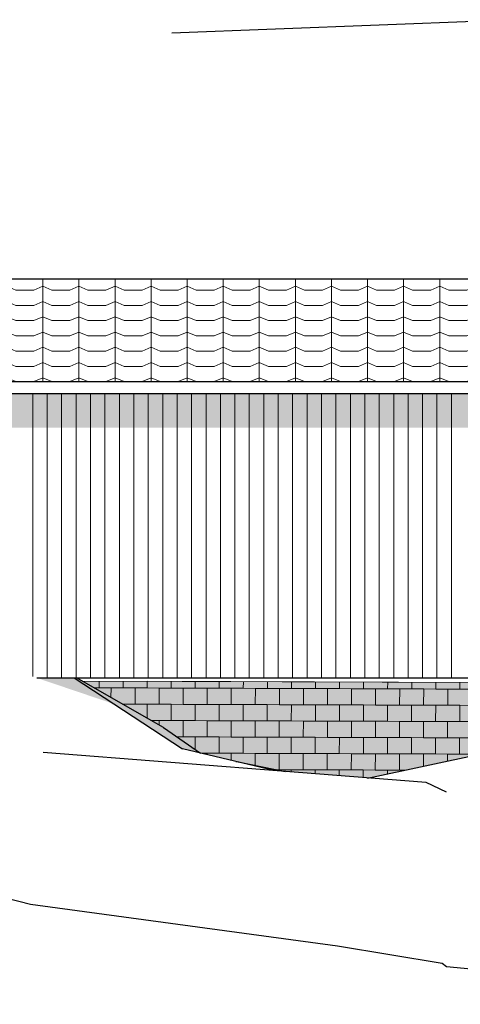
# Model space of a CAD drawing. Header units: millimetres. Extents: x -88082 to -45279, y 32968 to 65044.
# Tile 19 of 21: x -54469 to -50805, y 34968 to 43150. Entities that reach past the tile are written whole.
import ezdxf

# ---------------------------------------------------------------- set-up
doc = ezdxf.new("R2010")
doc.units = ezdxf.units.MM
doc.header["$LTSCALE"] = 0.5
doc.header["$MEASUREMENT"] = 0
doc.linetypes.add('PLINE', pattern=[0])
for name, color, linetype in [('231- Bærende yttervegger(Nye konstruksjoner)', 7, 'Continuous'), ('26-- Yttertak(Nye konstruksjoner)', 7, 'Continuous'), ('711--_E__ Eksisterende terreng(Nye konstruksjoner)', 7, 'Continuous'), ('761- Veger (kjøreveger_ sykkel- og gangveier mv)(Nye konstruksjoner)', 7, 'Continuous')]:
    doc.layers.add(name, color=color, linetype=linetype)
for name, color, linetype, lineweight in [('235- Utvendig kledning og overflate(Nye konstruksjoner)', 7, 'Continuous', 0), ('255- Gulvoverflate(Nye konstruksjoner)', 7, 'Continuous', 0), ('256- Faste himlinger og overflatebehandling(Nye konstruksjoner)', 7, 'Continuous', 0), ('262- Taktekking(Nye konstruksjoner)', 7, 'Continuous', 0)]:
    doc.layers.add(name, color=color, linetype=linetype, lineweight=lineweight)

# ---------------------------------------------------------------- blocks, each defined once
blk = doc.blocks.new('*X140', base_point=(-6224918.5, 0))
at = {"layer": '235- Utvendig kledning og overflate(Nye konstruksjoner)', "linetype": 'PLINE'}
for p, q in [((-54359.9, 40042.1), (-54359.9, 40002.7)), ((-54359.9, 40000), (-54359.9, 40042.1)), ((-54239.9, 40042.1), (-54239.9, 40002.7)), ((-54239.9, 40000), (-54239.9, 40042.1)), ((-54119.9, 40042.1), (-54119.9, 40002.7)), ((-54119.9, 40000), (-54119.9, 40042.1)), ((-53999.9, 40042.1), (-53999.9, 40002.7)), ((-53999.9, 40000), (-53999.9, 40042.1)), ((-53879.8, 40042.1), (-53879.8, 40002.7)), ((-53879.8, 40000), (-53879.8, 40042.1)), ((-53759.8, 40042.1), (-53759.8, 40002.7)), ((-53759.8, 40000), (-53759.8, 40042.1)), ((-53639.8, 40042.1), (-53639.8, 40002.7)), ((-53639.8, 40000), (-53639.8, 40042.1)), ((-53519.7, 40042.1), (-53519.7, 40002.7)), ((-53519.7, 40000), (-53519.7, 40042.1)), ((-53399.7, 40042.1), (-53399.7, 40002.7)), ((-53399.7, 40000), (-53399.7, 40042.1)), ((-53279.7, 40042.1), (-53279.7, 40002.7)), ((-53279.7, 40000), (-53279.7, 40042.1)), ((-53159.6, 40042.1), (-53159.6, 40002.7)), ((-53159.6, 40000), (-53159.6, 40042.1)), ((-53039.6, 40042.1), (-53039.6, 40002.7)), ((-53039.6, 40000), (-53039.6, 40042.1)), ((-52919.6, 40042.1), (-52919.6, 40002.7)), ((-52919.6, 40000), (-52919.6, 40042.1)), ((-52799.5, 40042.1), (-52799.5, 40002.7)), ((-52799.5, 40000), (-52799.5, 40042.1)), ((-52679.5, 40042.1), (-52679.5, 40002.7)), ((-52679.5, 40000), (-52679.5, 40042.1)), ((-52559.5, 40042.1), (-52559.5, 40002.7)), ((-52559.5, 40000), (-52559.5, 40042.1)), ((-52439.5, 40042.1), (-52439.5, 40002.7)), ((-52439.5, 40000), (-52439.5, 40042.1)), ((-52319.4, 40042.1), (-52319.4, 40002.7)), ((-52319.4, 40000), (-52319.4, 40042.1)), ((-52199.4, 40042.1), (-52199.4, 40002.7)), ((-52199.4, 40000), (-52199.4, 40042.1)), ((-52079.4, 40042.1), (-52079.4, 40002.7)), ((-52079.4, 40000), (-52079.4, 40042.1)), ((-51959.3, 40042.1), (-51959.3, 40002.7)), ((-51959.3, 40000), (-51959.3, 40042.1)), ((-51839.3, 40042.1), (-51839.3, 40002.7)), ((-51839.3, 40000), (-51839.3, 40042.1)), ((-51719.3, 40042.1), (-51719.3, 40002.7)), ((-51719.3, 40000), (-51719.3, 40042.1)), ((-51599.2, 40042.1), (-51599.2, 40002.7)), ((-51599.2, 40000), (-51599.2, 40042.1)), ((-51479.2, 40042.1), (-51479.2, 40002.7)), ((-51479.2, 40000), (-51479.2, 40042.1)), ((-51359.2, 40042.1), (-51359.2, 40002.7)), ((-51359.2, 40000), (-51359.2, 40042.1)), ((-51239.1, 40042.1), (-51239.1, 40002.7)), ((-51239.1, 40000), (-51239.1, 40042.1)), ((-51119.1, 40042.1), (-51119.1, 40002.7)), ((-51119.1, 40000), (-51119.1, 40042.1)), ((-50999.1, 40042.1), (-50999.1, 40002.7)), ((-50999.1, 40000), (-50999.1, 40042.1)), ((-50879, 40042.1), (-50879, 40002.7)), ((-50879, 40000), (-50879, 40042.1)), ((-54359.9, 40002.7), (-54359.9, 37692.8)), ((-54359.9, 37692.8), (-54359.9, 40000)), ((-54239.9, 40002.7), (-54239.9, 37680)), ((-54239.9, 37680), (-54239.9, 40000)), ((-54119.9, 40002.7), (-54119.9, 37680)), ((-54119.9, 37680), (-54119.9, 40000)), ((-53999.9, 40002.7), (-53999.9, 37680)), ((-53999.9, 37680), (-53999.9, 40000)), ((-53879.8, 40002.7), (-53879.8, 37680)), ((-53879.8, 37680), (-53879.8, 40000)), ((-53759.8, 40002.7), (-53759.8, 37680)), ((-53759.8, 37680), (-53759.8, 40000)), ((-53639.8, 40002.7), (-53639.8, 37680)), ((-53639.8, 37680), (-53639.8, 40000)), ((-53519.7, 40002.7), (-53519.7, 37680)), ((-53519.7, 37680), (-53519.7, 40000)), ((-53399.7, 40002.7), (-53399.7, 37680)), ((-53399.7, 37680), (-53399.7, 40000)), ((-53279.7, 40002.7), (-53279.7, 37680)), ((-53279.7, 37680), (-53279.7, 40000)), ((-53159.6, 40002.7), (-53159.6, 37680)), ((-53159.6, 37680), (-53159.6, 40000)), ((-53039.6, 40002.7), (-53039.6, 37680)), ((-53039.6, 37680), (-53039.6, 40000)), ((-52919.6, 40002.7), (-52919.6, 37680)), ((-52919.6, 37680), (-52919.6, 40000)), ((-52799.5, 40002.7), (-52799.5, 37680)), ((-52799.5, 37680), (-52799.5, 40000)), ((-52679.5, 40002.7), (-52679.5, 37680)), ((-52679.5, 37680), (-52679.5, 40000)), ((-52559.5, 40002.7), (-52559.5, 37680)), ((-52559.5, 37680), (-52559.5, 40000)), ((-52439.5, 40002.7), (-52439.5, 37680)), ((-52439.5, 37680), (-52439.5, 40000)), ((-52319.4, 40002.7), (-52319.4, 37680)), ((-52319.4, 37680), (-52319.4, 40000)), ((-52199.4, 40002.7), (-52199.4, 37680)), ((-52199.4, 37680), (-52199.4, 40000)), ((-52079.4, 40002.7), (-52079.4, 37680)), ((-52079.4, 37680), (-52079.4, 40000)), ((-51959.3, 40002.7), (-51959.3, 37680)), ((-51959.3, 37680), (-51959.3, 40000)), ((-51839.3, 40002.7), (-51839.3, 37680)), ((-51839.3, 37680), (-51839.3, 40000)), ((-51719.3, 40002.7), (-51719.3, 37680)), ((-51719.3, 37680), (-51719.3, 40000)), ((-51599.2, 40002.7), (-51599.2, 37680)), ((-51599.2, 37680), (-51599.2, 40000)), ((-51479.2, 40002.7), (-51479.2, 37680)), ((-51479.2, 37680), (-51479.2, 40000)), ((-51359.2, 40002.7), (-51359.2, 37680)), ((-51359.2, 37680), (-51359.2, 40000)), ((-51239.1, 40002.7), (-51239.1, 37680)), ((-51239.1, 37680), (-51239.1, 40000)), ((-51119.1, 40002.7), (-51119.1, 37680)), ((-51119.1, 37680), (-51119.1, 40000)), ((-50999.1, 40002.7), (-50999.1, 37680)), ((-50999.1, 37680), (-50999.1, 40000)), ((-50879, 40002.7), (-50879, 37680)), ((-50879, 37680), (-50879, 40000))]:
    blk.add_line(p, q, dxfattribs=at)
blk = doc.blocks.new('*X141', base_point=(-6224918.5, 0))
at = {"layer": '255- Gulvoverflate(Nye konstruksjoner)', "linetype": 'PLINE'}
for p, q in [((-53809.2, 37652.8), (-53809.4, 37597.8)), ((-53609.4, 37597.1), (-53609.2, 37652.1)), ((-53609.2, 37652.1), (-53609.4, 37597.1)), ((-53409.2, 37651.4), (-53409.4, 37596.4)), ((-53209.4, 37595.7), (-53209.2, 37650.7)), ((-53209.2, 37650.7), (-53209.4, 37595.7)), ((-53009.2, 37650), (-53009.4, 37595)), ((-52809.4, 37594.3), (-52809.2, 37649.3)), ((-52809.2, 37649.3), (-52809.4, 37594.3)), ((-52609.2, 37648.6), (-52609.4, 37593.6)), ((-52409.4, 37592.9), (-52409.2, 37647.9)), ((-52409.2, 37647.9), (-52409.4, 37592.9)), ((-52209.2, 37647.2), (-52209.4, 37592.2)), ((-52009.4, 37591.5), (-52009.2, 37646.5)), ((-52009.2, 37646.5), (-52009.4, 37591.5)), ((-51809.2, 37645.8), (-51809.4, 37590.8)), ((-51609.4, 37590.1), (-51609.2, 37645.1)), ((-51609.2, 37645.1), (-51609.4, 37590.1)), ((-51409.2, 37644.4), (-51409.4, 37589.4)), ((-51209.4, 37588.7), (-51209.2, 37643.7)), ((-51209.2, 37643.7), (-51209.4, 37588.7)), ((-51009.2, 37643), (-51009.4, 37588)), ((-50809.4, 37587.3), (-50809.2, 37642.3)), ((-50809.2, 37642.3), (-50809.4, 37587.3)), ((-53851.6, 37597.9), (-53809.4, 37597.8)), ((-53809.4, 37597.8), (-53851.6, 37597.9)), ((-53809.4, 37597.8), (-53609.4, 37597.1)), ((-53709.4, 37597.5), (-53709.7, 37517.3)), ((-53509.4, 37596.8), (-53709.4, 37597.5)), ((-53609.4, 37597.1), (-53409.4, 37596.4)), ((-53509.9, 37461.8), (-53509.4, 37596.8)), ((-53509.4, 37596.8), (-53509.9, 37461.8)), ((-53409.4, 37596.4), (-53509.4, 37596.8)), ((-53409.4, 37596.4), (-53209.4, 37595.7)), ((-53309.4, 37596.1), (-53309.9, 37461.1)), ((-53109.4, 37595.4), (-53309.4, 37596.1)), ((-53209.4, 37595.7), (-53009.4, 37595)), ((-53109.9, 37460.4), (-53109.4, 37595.4)), ((-53109.4, 37595.4), (-53109.9, 37460.4)), ((-53009.4, 37595), (-53109.4, 37595.4)), ((-53009.4, 37595), (-52809.4, 37594.3)), ((-52909.4, 37594.7), (-52909.9, 37459.7)), ((-52709.4, 37594), (-52909.4, 37594.7)), ((-52809.4, 37594.3), (-52609.4, 37593.6)), ((-52709.9, 37459), (-52709.4, 37594)), ((-52709.4, 37594), (-52709.9, 37459)), ((-52609.4, 37593.6), (-52709.4, 37594)), ((-52609.4, 37593.6), (-52409.4, 37592.9)), ((-52509.4, 37593.3), (-52509.9, 37458.3)), ((-52309.4, 37592.6), (-52509.4, 37593.3)), ((-52409.4, 37592.9), (-52209.4, 37592.2)), ((-52309.9, 37457.6), (-52309.4, 37592.6)), ((-52309.4, 37592.6), (-52309.9, 37457.6)), ((-52209.4, 37592.2), (-52309.4, 37592.6)), ((-52209.4, 37592.2), (-52009.4, 37591.5)), ((-52109.4, 37591.9), (-52109.9, 37456.9)), ((-51909.4, 37591.2), (-52109.4, 37591.9)), ((-52009.4, 37591.5), (-51809.4, 37590.8)), ((-51909.9, 37456.2), (-51909.4, 37591.2)), ((-51909.4, 37591.2), (-51909.9, 37456.2)), ((-51809.4, 37590.8), (-51909.4, 37591.2)), ((-51809.4, 37590.8), (-51609.4, 37590.1)), ((-51709.4, 37590.5), (-51709.9, 37455.5)), ((-51509.4, 37589.8), (-51709.4, 37590.5)), ((-51609.4, 37590.1), (-51409.4, 37589.4)), ((-51509.9, 37454.8), (-51509.4, 37589.8)), ((-51509.4, 37589.8), (-51509.9, 37454.8)), ((-51409.4, 37589.4), (-51509.4, 37589.8)), ((-51409.4, 37589.4), (-51209.4, 37588.7)), ((-51309.4, 37589.1), (-51309.9, 37454.1)), ((-51109.4, 37588.4), (-51309.4, 37589.1)), ((-51209.4, 37588.7), (-51009.4, 37588)), ((-51109.9, 37453.4), (-51109.4, 37588.4)), ((-51109.4, 37588.4), (-51109.9, 37453.4)), ((-51009.4, 37588), (-51109.4, 37588.4)), ((-51009.4, 37588), (-50809.4, 37587.3)), ((-50909.4, 37587.7), (-50909.9, 37452.7)), ((-50709.4, 37587), (-50909.4, 37587.7)), ((-50809.4, 37587.3), (-50609.4, 37586.6)), ((-53612.7, 37462.1), (-53509.9, 37461.8)), ((-53609.9, 37462.1), (-53612.7, 37462.1)), ((-53609.9, 37460.5), (-53609.9, 37462.1)), ((-53409.9, 37461.4), (-53609.9, 37462.1)), ((-53609.9, 37462.1), (-53609.9, 37460.5)), ((-53509.9, 37461.8), (-53409.9, 37461.4)), ((-53409.9, 37461.4), (-53410.3, 37347)), ((-53209.9, 37460.7), (-53409.9, 37461.4)), ((-53409.9, 37461.4), (-53309.9, 37461.1)), ((-53309.9, 37461.1), (-53109.9, 37460.4)), ((-53210.4, 37325.7), (-53209.9, 37460.7)), ((-53209.9, 37460.7), (-53210.4, 37325.7)), ((-53009.9, 37460), (-53209.9, 37460.7)), ((-53109.9, 37460.4), (-53009.9, 37460)), ((-53009.9, 37460), (-53010.4, 37325)), ((-52809.9, 37459.3), (-53009.9, 37460)), ((-53009.9, 37460), (-52909.9, 37459.7)), ((-52909.9, 37459.7), (-52709.9, 37459)), ((-52810.4, 37324.3), (-52809.9, 37459.3)), ((-52809.9, 37459.3), (-52810.4, 37324.3)), ((-52609.9, 37458.6), (-52809.9, 37459.3)), ((-52709.9, 37459), (-52609.9, 37458.6)), ((-52609.9, 37458.6), (-52610.4, 37323.6)), ((-52409.9, 37457.9), (-52609.9, 37458.6)), ((-52609.9, 37458.6), (-52509.9, 37458.3)), ((-52509.9, 37458.3), (-52309.9, 37457.6)), ((-52410.4, 37322.9), (-52409.9, 37457.9)), ((-52409.9, 37457.9), (-52410.4, 37322.9)), ((-52209.9, 37457.2), (-52409.9, 37457.9)), ((-52309.9, 37457.6), (-52209.9, 37457.2)), ((-52209.9, 37457.2), (-52210.4, 37322.2)), ((-52009.9, 37456.5), (-52209.9, 37457.2)), ((-52209.9, 37457.2), (-52109.9, 37456.9)), ((-52109.9, 37456.9), (-51909.9, 37456.2)), ((-52010.4, 37321.5), (-52009.9, 37456.5)), ((-52009.9, 37456.5), (-52010.4, 37321.5)), ((-51809.9, 37455.8), (-52009.9, 37456.5)), ((-51909.9, 37456.2), (-51809.9, 37455.8)), ((-51809.9, 37455.8), (-51810.4, 37320.8)), ((-51609.9, 37455.1), (-51809.9, 37455.8)), ((-51809.9, 37455.8), (-51709.9, 37455.5)), ((-51709.9, 37455.5), (-51509.9, 37454.8)), ((-51610.4, 37320.1), (-51609.9, 37455.1)), ((-51609.9, 37455.1), (-51610.4, 37320.1)), ((-51409.9, 37454.4), (-51609.9, 37455.1)), ((-51509.9, 37454.8), (-51409.9, 37454.4)), ((-51409.9, 37454.4), (-51410.4, 37319.4)), ((-51209.9, 37453.7), (-51409.9, 37454.4)), ((-51409.9, 37454.4), (-51309.9, 37454.1)), ((-51309.9, 37454.1), (-51109.9, 37453.4)), ((-51210.4, 37318.7), (-51209.9, 37453.7)), ((-51209.9, 37453.7), (-51210.4, 37318.7)), ((-51009.9, 37453), (-51209.9, 37453.7)), ((-51109.9, 37453.4), (-51009.9, 37453)), ((-51009.9, 37453), (-51010.4, 37318)), ((-50809.9, 37452.3), (-51009.9, 37453)), ((-51009.9, 37453), (-50909.9, 37452.7)), ((-50909.9, 37452.7), (-50709.9, 37452)), ((-50810.4, 37317.3), (-50809.9, 37452.3)), ((-50809.9, 37452.3), (-50810.4, 37317.3)), ((-50609.9, 37451.6), (-50809.9, 37452.3)), ((-53373.8, 37326.3), (-53210.4, 37325.7)), ((-53310.4, 37326.1), (-53310.5, 37290.3)), ((-53110.4, 37325.4), (-53310.4, 37326.1)), ((-53210.4, 37325.7), (-53010.4, 37325)), ((-53110.8, 37190.4), (-53110.4, 37325.4)), ((-53110.4, 37325.4), (-53110.8, 37190.4)), ((-53010.4, 37325), (-53110.4, 37325.4)), ((-53010.4, 37325), (-52810.4, 37324.3)), ((-52910.4, 37324.7), (-52910.8, 37189.7)), ((-52710.4, 37324), (-52910.4, 37324.7)), ((-52810.4, 37324.3), (-52610.4, 37323.6)), ((-52710.8, 37189), (-52710.4, 37324)), ((-52710.4, 37324), (-52710.8, 37189)), ((-52610.4, 37323.6), (-52710.4, 37324)), ((-52610.4, 37323.6), (-52410.4, 37322.9)), ((-52510.4, 37323.3), (-52510.8, 37188.3)), ((-52310.4, 37322.6), (-52510.4, 37323.3)), ((-52410.4, 37322.9), (-52210.4, 37322.2)), ((-52310.8, 37187.6), (-52310.4, 37322.6)), ((-52310.4, 37322.6), (-52310.8, 37187.6)), ((-52210.4, 37322.2), (-52310.4, 37322.6)), ((-52210.4, 37322.2), (-52010.4, 37321.5)), ((-52110.4, 37321.9), (-52110.8, 37186.9)), ((-51910.4, 37321.2), (-52110.4, 37321.9)), ((-52010.4, 37321.5), (-51810.4, 37320.8)), ((-51910.8, 37186.2), (-51910.4, 37321.2)), ((-51910.4, 37321.2), (-51910.8, 37186.2)), ((-51810.4, 37320.8), (-51910.4, 37321.2)), ((-51810.4, 37320.8), (-51610.4, 37320.1)), ((-51710.4, 37320.5), (-51710.8, 37185.5)), ((-51510.4, 37319.8), (-51710.4, 37320.5)), ((-51610.4, 37320.1), (-51410.4, 37319.4)), ((-51510.8, 37184.8), (-51510.4, 37319.8)), ((-51510.4, 37319.8), (-51510.8, 37184.8)), ((-51410.4, 37319.4), (-51510.4, 37319.8)), ((-51410.4, 37319.4), (-51210.4, 37318.7)), ((-51310.4, 37319.1), (-51310.8, 37184.1)), ((-51110.4, 37318.4), (-51310.4, 37319.1)), ((-51210.4, 37318.7), (-51010.4, 37318)), ((-51110.8, 37183.4), (-51110.4, 37318.4)), ((-51110.4, 37318.4), (-51110.8, 37183.4)), ((-51010.4, 37318), (-51110.4, 37318.4)), ((-51010.4, 37318), (-50810.4, 37317.3)), ((-50910.4, 37317.7), (-50910.8, 37182.7)), ((-50710.4, 37317), (-50910.4, 37317.7)), ((-50810.4, 37317.3), (-50610.4, 37316.6)), ((-53160.7, 37190.5), (-53110.8, 37190.4)), ((-53010.8, 37190), (-53160.7, 37190.5)), ((-53110.8, 37190.4), (-53010.8, 37190)), ((-53010.8, 37190), (-53011.2, 37085.9)), ((-52810.8, 37189.3), (-53010.8, 37190)), ((-53010.8, 37190), (-52910.8, 37189.7)), ((-52910.8, 37189.7), (-52710.8, 37189)), ((-52811.3, 37054.3), (-52810.8, 37189.3)), ((-52810.8, 37189.3), (-52811.3, 37054.3)), ((-52610.8, 37188.6), (-52810.8, 37189.3)), ((-52710.8, 37189), (-52610.8, 37188.6)), ((-52610.8, 37188.6), (-52611.3, 37053.6)), ((-52410.8, 37187.9), (-52610.8, 37188.6)), ((-52610.8, 37188.6), (-52510.8, 37188.3)), ((-52510.8, 37188.3), (-52310.8, 37187.6)), ((-52411.3, 37052.9), (-52410.8, 37187.9)), ((-52410.8, 37187.9), (-52411.3, 37052.9)), ((-52210.8, 37187.2), (-52410.8, 37187.9)), ((-52310.8, 37187.6), (-52210.8, 37187.2)), ((-52210.8, 37187.2), (-52211.3, 37052.2)), ((-52010.8, 37186.5), (-52210.8, 37187.2)), ((-52210.8, 37187.2), (-52110.8, 37186.9)), ((-52110.8, 37186.9), (-51910.8, 37186.2)), ((-52011.3, 37051.5), (-52010.8, 37186.5)), ((-52010.8, 37186.5), (-52011.3, 37051.5)), ((-51810.8, 37185.8), (-52010.8, 37186.5)), ((-51910.8, 37186.2), (-51810.8, 37185.8)), ((-51810.8, 37185.8), (-51811.3, 37050.8)), ((-51610.8, 37185.1), (-51810.8, 37185.8)), ((-51810.8, 37185.8), (-51710.8, 37185.5)), ((-51710.8, 37185.5), (-51510.8, 37184.8)), ((-51611.3, 37050.1), (-51610.8, 37185.1)), ((-51610.8, 37185.1), (-51611.3, 37050.1)), ((-51410.8, 37184.4), (-51610.8, 37185.1)), ((-51510.8, 37184.8), (-51410.8, 37184.4)), ((-51410.8, 37184.4), (-51411.3, 37049.4)), ((-51210.8, 37183.7), (-51410.8, 37184.4)), ((-51410.8, 37184.4), (-51310.8, 37184.1)), ((-51310.8, 37184.1), (-51110.8, 37183.4)), ((-51211.3, 37048.7), (-51210.8, 37183.7)), ((-51210.8, 37183.7), (-51211.3, 37048.7)), ((-51010.8, 37183), (-51210.8, 37183.7)), ((-51110.8, 37183.4), (-51010.8, 37183)), ((-51010.8, 37183), (-51011.3, 37048)), ((-50810.8, 37182.3), (-51010.8, 37183)), ((-51010.8, 37183), (-50910.8, 37182.7)), ((-50910.8, 37182.7), (-50710.8, 37182)), ((-50811.3, 37047.3), (-50810.8, 37182.3)), ((-50810.8, 37182.3), (-50811.3, 37047.3)), ((-50610.8, 37181.6), (-50810.8, 37182.3)), ((-52966.8, 37054.9), (-52811.3, 37054.3)), ((-52711.3, 37054), (-52911.3, 37054.7)), ((-52911.3, 37054.7), (-52911.3, 37041.4)), ((-52811.3, 37054.3), (-52611.3, 37053.6)), ((-52711.5, 36993.9), (-52711.3, 37054)), ((-52711.3, 37054), (-52711.5, 36993.9)), ((-52611.3, 37053.6), (-52711.3, 37054)), ((-52611.3, 37053.6), (-52411.3, 37052.9)), ((-52511.3, 37053.3), (-52511.7, 36953.2)), ((-52311.3, 37052.6), (-52511.3, 37053.3)), ((-52411.3, 37052.9), (-52211.3, 37052.2)), ((-52311.8, 36917.6), (-52311.3, 37052.6)), ((-52311.3, 37052.6), (-52311.8, 36917.6)), ((-52211.3, 37052.2), (-52311.3, 37052.6)), ((-52211.3, 37052.2), (-52011.3, 37051.5)), ((-52111.3, 37051.9), (-52111.8, 36916.9)), ((-51911.3, 37051.2), (-52111.3, 37051.9)), ((-52011.3, 37051.5), (-51811.3, 37050.8)), ((-51911.8, 36916.2), (-51911.3, 37051.2)), ((-51911.3, 37051.2), (-51911.8, 36916.2)), ((-51811.3, 37050.8), (-51911.3, 37051.2)), ((-51811.3, 37050.8), (-51611.3, 37050.1)), ((-51711.3, 37050.5), (-51711.8, 36915.5)), ((-51511.3, 37049.8), (-51711.3, 37050.5)), ((-51611.3, 37050.1), (-51411.3, 37049.4)), ((-51511.8, 36914.8), (-51511.3, 37049.8)), ((-51511.3, 37049.8), (-51511.8, 36914.8)), ((-51411.3, 37049.4), (-51511.3, 37049.8)), ((-51411.3, 37049.4), (-51211.3, 37048.7)), ((-51311.3, 37049.1), (-51311.8, 36914.1)), ((-51111.3, 37048.4), (-51311.3, 37049.1)), ((-51211.3, 37048.7), (-51011.3, 37048)), ((-51111.7, 36947), (-51111.3, 37048.4)), ((-51111.3, 37048.4), (-51111.7, 36947)), ((-51011.3, 37048), (-51111.3, 37048.4)), ((-51011.3, 37048), (-50811.3, 37047.3)), ((-50911.3, 37047.7), (-50911.5, 36989.4)), ((-50711.3, 37047), (-50911.3, 37047.7)), ((-50811.3, 37047.3), (-50640.6, 37046.7)), ((-52337.4, 36917.7), (-52311.8, 36917.6)), ((-52211.8, 36917.2), (-52337.4, 36917.7)), ((-52311.8, 36917.6), (-52211.8, 36917.2)), ((-52011.8, 36916.5), (-52211.8, 36917.2)), ((-52211.8, 36917.2), (-52211.8, 36898.2)), ((-52211.8, 36917.2), (-52111.8, 36916.9)), ((-52111.8, 36916.9), (-51911.8, 36916.2)), ((-52011.9, 36882.5), (-52011.8, 36916.5)), ((-52011.8, 36916.5), (-52011.9, 36882.5)), ((-51811.8, 36915.8), (-52011.8, 36916.5)), ((-51911.8, 36916.2), (-51811.8, 36915.8)), ((-51811.8, 36915.8), (-51812, 36866.8)), ((-51611.8, 36915.1), (-51811.8, 36915.8)), ((-51811.8, 36915.8), (-51711.8, 36915.5)), ((-51711.8, 36915.5), (-51511.8, 36914.8)), ((-51612, 36851.1), (-51611.8, 36915.1)), ((-51611.8, 36915.1), (-51612, 36851.1)), ((-51411.8, 36914.4), (-51611.8, 36915.1)), ((-51511.8, 36914.8), (-51411.8, 36914.4)), ((-51411.8, 36914.4), (-51411.9, 36883.5)), ((-51268.1, 36913.9), (-51411.8, 36914.4)), ((-51411.8, 36914.4), (-51311.8, 36914.1)), ((-51311.8, 36914.1), (-51268.1, 36913.9))]:
    blk.add_line(p, q, dxfattribs=at)
blk = doc.blocks.new('*X142', base_point=(-6224918.5, 0))
at = {"layer": '255- Gulvoverflate(Nye konstruksjoner)', "linetype": 'PLINE'}
for p, q in [((-53409.2, 37652.8), (-53409.2, 37651.4)), ((-53209.2, 37650.7), (-53209.2, 37652.1)), ((-53209.2, 37652.1), (-53209.2, 37650.7)), ((-53009.2, 37651.4), (-53009.2, 37650)), ((-52809.2, 37649.3), (-52809.2, 37650.7)), ((-52809.2, 37650.7), (-52809.2, 37649.3)), ((-52609.2, 37650), (-52609.2, 37648.6)), ((-52409.2, 37647.9), (-52409.2, 37649.3)), ((-52409.2, 37649.3), (-52409.2, 37647.9)), ((-52209.2, 37648.6), (-52209.2, 37647.2)), ((-52009.2, 37646.5), (-52009.2, 37647.9)), ((-52009.2, 37647.9), (-52009.2, 37646.5)), ((-51809.2, 37647.2), (-51809.2, 37645.8)), ((-51609.2, 37645.1), (-51609.2, 37646.5)), ((-51609.2, 37646.5), (-51609.2, 37645.1)), ((-51409.2, 37645.8), (-51409.2, 37644.4)), ((-51209.2, 37643.7), (-51209.2, 37645.1)), ((-51209.2, 37645.1), (-51209.2, 37643.7)), ((-51009.2, 37644.4), (-51009.2, 37643)), ((-50809.2, 37642.3), (-50809.2, 37643.7)), ((-50809.2, 37643.7), (-50809.2, 37642.3))]:
    blk.add_line(p, q, dxfattribs=at)

msp = doc.modelspace()

# ---------------------------------------------------------------- hatches: boundary and pattern name
at = {"layer": '231- Bærende yttervegger(Nye konstruksjoner)', "linetype": 'Continuous'}
msp.add_hatch(color=256, dxfattribs=at).paths.add_polyline_path([(-45826.6, 40042.1), (-55076.6, 40042.1), (-55076.6, 39759.3), (-45926.6, 39759.3), (-45826.6, 39947.3)])
at = {"layer": '255- Gulvoverflate(Nye konstruksjoner)', "linetype": 'Continuous'}
h = msp.add_hatch(dxfattribs=at)
h.set_pattern_fill('Linjer_120_mm_0001', color=256, style=0, pattern_type=2)
h.set_pattern_definition([(180, (-6224918, 2e-08), (0, 120), [])])
h.paths.add_polyline_path([(-53927.7, 37680), (-53996, 37680), (-53949, 37653.3), (-53927.7, 37653.2)])
h = msp.add_hatch(dxfattribs=at)
h.set_pattern_fill('Linjer_120_mm_0001', color=256, style=0, pattern_type=2)
h.set_pattern_definition([(180, (-6224918.02, -2e-08), (2e-10, 120), [])])
h.paths.add_polyline_path([(-53927.7, 37653.2), (-53815.7, 37652.8), (-53815.7, 37680), (-53927.7, 37680)])
h = msp.add_hatch(dxfattribs=at)
h.set_pattern_fill('Linjer_120_mm_0001', color=256, style=0, pattern_type=2)
h.set_pattern_definition([(180, (-6224918.03, 2e-08), (2e-10, 120), [])])
h.paths.add_polyline_path([(-53815.7, 37652.8), (-53700.7, 37652.4), (-53700.7, 37680), (-53815.7, 37680)])
h = msp.add_hatch(dxfattribs=at)
h.set_pattern_fill('Linjer_120_mm_0001', color=256, style=0, pattern_type=2)
h.set_pattern_definition([(180, (-6224918.05, 6e-09), (0, 120), [])])
h.paths.add_polyline_path([(-53700.7, 37652.4), (-53583.7, 37652), (-53583.7, 37680), (-53700.7, 37680)])
h = msp.add_hatch(dxfattribs=at)
h.set_pattern_fill('Linjer_120_mm_0001', color=256, style=0, pattern_type=2)
h.set_pattern_definition([(180, (-6224918.06, -9e-09), (1e-10, 120), [])])
h.paths.add_polyline_path([(-53583.7, 37652), (-53465.3, 37651.6), (-53465.3, 37680), (-53583.7, 37680)])
h = msp.add_hatch(dxfattribs=at)
h.set_pattern_fill('Linjer_120_mm_0001', color=256, style=0, pattern_type=2)
h.set_pattern_definition([(180, (-6224918.08, 8e-09), (0, 120), [])])
h.paths.add_polyline_path([(-53465.3, 37680), (-53465.3, 37651.6), (-53409.3, 37651.4), (-53409.3, 37652.8), (-53405.9, 37652.8), (-53405.9, 37680)])
h = msp.add_hatch(dxfattribs=at)
h.set_pattern_fill('Linjer_120_mm_0001', color=256, style=0, pattern_type=2)
h.set_pattern_definition([(180, (-6224918.08, -2e-08), (-2e-09, 120), [])])
h.paths.add_polyline_path([(-53405.9, 37680), (-53405.9, 37652.8), (-51002.2, 37644.4), (-51002.2, 37680)])
h = msp.add_hatch(dxfattribs=at)
h.set_pattern_fill('Linjer_120_mm_0001', color=256, style=0, pattern_type=2)
h.set_pattern_definition([(180, (-6224918.08, -1e-08), (1e-10, 120), [])])
h.paths.add_polyline_path([(-51002.2, 37680), (-51002.2, 37644.4), (-50942.8, 37644.2), (-50942.8, 37680)])
h = msp.add_hatch(dxfattribs=at)
h.set_pattern_fill('Linjer_120_mm_0001', color=256, style=0, pattern_type=2)
h.set_pattern_definition([(180, (-6224918.06, 8e-09), (0, 120), [])])
h.paths.add_polyline_path([(-50942.8, 37680), (-50942.8, 37644.2), (-50824.4, 37643.8), (-50824.4, 37680)])
h = msp.add_hatch(dxfattribs=at)
h.set_pattern_fill('Linjer_120_mm_0001', color=256, style=0, pattern_type=2)
h.set_pattern_definition([(180, (-6224918.05, 4e-09), (0, 120), [])])
h.paths.add_polyline_path([(-50824.4, 37680), (-50824.4, 37643.8), (-50707.3, 37643.4), (-50707.3, 37680)])
at = {"layer": '262- Taktekking(Nye konstruksjoner)', "linetype": 'Continuous'}
h = msp.add_hatch(dxfattribs=at)
h.set_pattern_fill('Tak_03_0001', color=256, style=0, pattern_type=2)
h.set_pattern_definition([(90, (-55176.57, 40142.1), (-300, 0), []), (337.0902, (-55176.57, 40173.8), (300, 126.7855), [81.423, -244.268]), (337.0902, (-54876.57, 40173.8), (300, 126.7855), [81.423, -244.268]), (3e-12, (-55101.57, 40142.11), (-5e-10, 126.7855), [150, -150]), (22.9098, (-54951.57, 40142.1), (-300, 126.7855), [81.423, -244.268]), (22.9098, (-54651.57, 40142.1), (-300, 126.7855), [81.423, -244.268])])
h.paths.add_polyline_path([(-55176.6, 40142.1), (-45726.6, 40142.1), (-45726.6, 40993.1), (-55176.6, 40993.1)])
at = {"layer": '711--_E__ Eksisterende terreng(Nye konstruksjoner)', "linetype": 'Continuous'}
for points in [[(-54326.1, 37680), (-53683.9, 37462.9), (-54014.8, 37680)], [(-54014.8, 37680), (-53115.6, 37090), (-52966.3, 37054.5), (-53272.1, 37268.5), (-53996, 37680)], [(-52653.2, 36982.1), (-52671.2, 36984.4), (-52356.4, 36909.5), (-52348.5, 36908.9)], [(-52653.2, 36982.1), (-52348.5, 36908.9), (-52260.6, 36902)]]:
    msp.add_hatch(color=256, dxfattribs=at).paths.add_polyline_path(points)
at = {"layer": '761- Veger (kjøreveger_ sykkel- og gangveier mv)(Nye konstruksjoner)', "linetype": 'Continuous'}
msp.add_hatch(color=256, dxfattribs=at).paths.add_polyline_path([(-53949, 37653.3), (-53272.1, 37268.5), (-52966.3, 37054.5), (-52671.2, 36984.4), (-52653.2, 36982.1), (-52260.6, 36902), (-51577.6, 36848.4), (-49092.8, 37374.3), (-48952.5, 37386.2), (-48502.2, 37274.1), (-48199.1, 37245.2), (-47277.6, 37007.6), (-47230.1, 37006.5), (-46914.3, 37030), (-46298.6, 37012.5), (-45865.4, 37625.1)])

# ---------------------------------------------------------------- linework, layer by layer
at = {"layer": '231- Bærende yttervegger(Nye konstruksjoner)', "linetype": 'PLINE'}
msp.add_line((-54326.1, 37680), (-45826.6, 37680), dxfattribs=at)
at = {"layer": '256- Faste himlinger og overflatebehandling(Nye konstruksjoner)', "linetype": 'PLINE'}
for p, q in [((-53949, 37653.3), (-45809.3, 37624.9)), ((-53409.3, 37652.8), (-45809.3, 37626.3)), ((-53409.3, 37651.4), (-53409.3, 37652.8))]:
    msp.add_line(p, q, dxfattribs=at)
at = {"layer": '26-- Yttertak(Nye konstruksjoner)', "linetype": 'PLINE'}
for p, q in [((-45726.6, 40993.1), (-55176.6, 40993.1)), ((-55176.6, 40142.1), (-45726.6, 40142.1)), ((-45726.6, 40042.1), (-55176.6, 40042.1))]:
    msp.add_line(p, q, dxfattribs=at)
at = {"layer": '711--_E__ Eksisterende terreng(Nye konstruksjoner)', "linetype": 'PLINE'}
for p, q in [((-53203.5, 43040), (-50368.7, 43150)), ((-54014.8, 37680), (-53115.6, 37090)), ((-53272.1, 37268.5), (-53996, 37680)), ((-51577.6, 36848.4), (-49092.8, 37374.3)), ((-53272.1, 37268.5), (-52966.3, 37054.5)), ((-52356.4, 36909.5), (-53115.6, 37090)), ((-51087.9, 36810), (-54274.9, 37060)), ((-52671.2, 36984.4), (-52653.2, 36982.1)), ((-52653.2, 36982.1), (-52260.6, 36902)), ((-50920.9, 36730), (-51087.9, 36810)), ((-50956, 35309.8), (-50920.2, 35282.7))]:
    msp.add_line(p, q, dxfattribs=at)
at = {"layer": '711--_E__ Eksisterende terreng(Nye konstruksjoner)', "linetype": 'PLINE', "flags": 128}
for points in [[(-57486.1, 36521.9), (-57384.8, 36549.8), (-56851, 36525.1), (-55492.2, 36084), (-54377.7, 35800.9), (-51827.2, 35453.8), (-50956, 35309.8)], [(-50920.2, 35282.7), (-49278.9, 35125.9), (-48999, 35109.5), (-47163.1, 35194.4), (-46624.7, 35108), (-45683.8, 34998), (-45532.8, 34996.1), (-45278.9, 34967.8)]]:
    msp.add_lwpolyline(points, dxfattribs=at)

# ---------------------------------------------------------------- block references
at = {"layer": '231- Bærende yttervegger(Nye konstruksjoner)'}
msp.add_blockref('*X140', (-6224918.5, 0), dxfattribs=at)
at = {"layer": '761- Veger (kjøreveger_ sykkel- og gangveier mv)(Nye konstruksjoner)'}
for name in ['*X141', '*X142']:
    msp.add_blockref(name, (-6224918.5, 0), dxfattribs=at)

doc.saveas('drawing.dxf')
